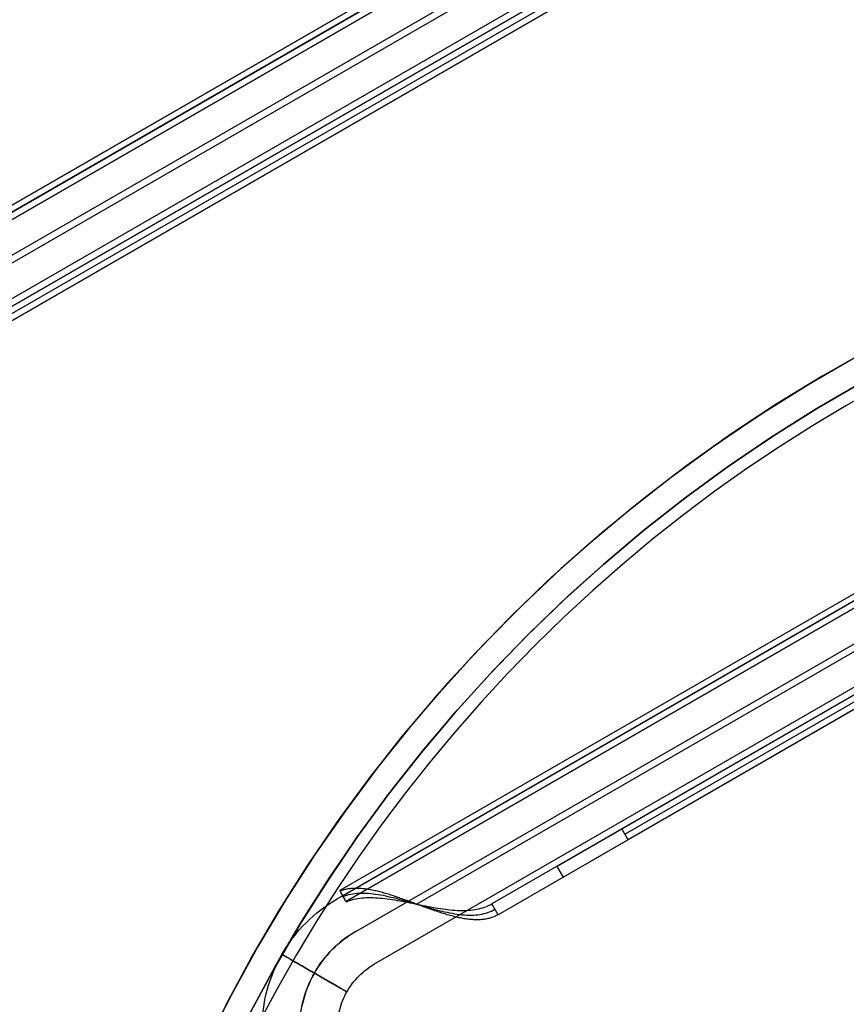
# Model space of a CAD drawing. Header units: millimetres. Extents: x -356 to 356, y -410 to 410.
# Tile 93 of 126: x -64 to -31, y 29 to 68. Entities that reach past the tile are written whole.
import ezdxf

# ---------------------------------------------------------------- set-up
doc = ezdxf.new("R2010")
doc.units = ezdxf.units.MM
doc.header["$MEASUREMENT"] = 0
doc.layers.add('1', color=7, linetype='Continuous')

msp = doc.modelspace()

# ---------------------------------------------------------------- linework, layer by layer
at = {"layer": '1', "color": 252}
for points in [[(-2.62105138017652, 96.2009383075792), (-81.42936312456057, 50.70093830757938)], [(-2.62105138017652, 96.2009383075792), (-81.42936312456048, 50.70093830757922)], [(-2.912375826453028, 95.75893083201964), (-81.3623758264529, 50.46580221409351)], [(-81.3043631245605, 50.48443195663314), (-2.496051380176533, 95.9844319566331)], [(-81.1793631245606, 50.26792560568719), (-2.371051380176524, 95.76792560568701)], [(-2.37105138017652, 95.767925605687), (-81.17936312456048, 50.26792560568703)], [(-80.1303250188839, 51.45093830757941), (-3.920089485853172, 95.45093830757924)], [(-79.8803250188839, 51.01792560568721), (-3.670089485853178, 95.01792560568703)], [(-2.162375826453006, 94.459892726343), (-80.6123758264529, 49.16676410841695)], [(-2.162375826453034, 94.45989272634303), (-80.61237582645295, 49.16676410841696)], [(-79.13032501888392, 49.7188875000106), (-2.920089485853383, 93.71888750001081)], [(-79.13032501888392, 49.71888750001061), (-2.9200894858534, 93.71888750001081)], [(-1.412375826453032, 93.16085462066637), (-79.86237582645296, 47.86772600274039)], [(-78.3803250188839, 48.4198493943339), (-2.170089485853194, 92.41984939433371)], [(-2.170089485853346, 92.41984939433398), (-78.38032501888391, 48.41984939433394)], [(-78.3803250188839, 48.4198493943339), (-2.170089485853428, 92.41984939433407)], [(-78.2553250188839, 48.20334304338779), (-2.045089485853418, 92.20334304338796)], [(-1.920089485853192, 91.9868366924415), (-78.1303250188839, 47.9868366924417)], [(-78.13032501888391, 47.98683669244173), (-1.920089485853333, 91.98683669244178)], [(-78.13032501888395, 47.98683669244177), (-1.920089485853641, 91.98683669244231)], [(-78.1303250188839, 47.9868366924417), (-1.920089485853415, 91.98683669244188)], [(-2.892900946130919, 61.05655957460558), (-50.9573108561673, 33.30655957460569)], [(-2.892900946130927, 61.05655957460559), (-50.95731085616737, 33.30655957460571)], [(-2.89290094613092, 61.0565595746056), (-50.95731085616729, 33.30655957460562)], [(-51.06237582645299, 32.97208905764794), (-2.912375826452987, 60.77150451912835)], [(-50.83231085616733, 33.09005322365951), (-2.767900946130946, 60.8400532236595)], [(-2.64290094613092, 60.62354687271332), (-50.70731085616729, 32.87354687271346)], [(-50.70731085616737, 32.87354687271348), (-2.642900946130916, 60.6235468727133)], [(-2.64290094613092, 60.6235468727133), (-50.70731085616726, 32.87354687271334)], [(-50.31237582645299, 31.6730509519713), (-2.162375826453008, 59.4724664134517)], [(-50.31237582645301, 31.67305095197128), (-2.162375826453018, 59.47246641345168)], [(-49.562375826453, 30.37401284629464), (-1.412375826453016, 58.17342830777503)], [(-47.89216623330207, 32.76682057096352), (-3.95804556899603, 58.13219696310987)], [(-47.89216579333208, 32.76682082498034), (-3.958045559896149, 58.13219696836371)], [(-5.473028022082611, 55.52547076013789), (-44.87718389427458, 32.77547076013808)], [(-29.78012070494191, 54.94901646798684), (-31.66584323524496, 53.88436110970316), (-33.51355102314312, 52.75501775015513), (-35.32102590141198, 51.5623421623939), (-37.08609800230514, 50.30776614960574), (-38.80664836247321, 48.99279582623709), (-40.48061146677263, 47.61900980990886), (-42.10597772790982, 46.1880573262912), (-43.68079589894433, 44.70165622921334), (-45.20317541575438, 43.1615909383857), (-46.67128866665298, 41.56971029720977), (-48.08337318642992, 39.92792535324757), (-49.43773377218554, 38.23820706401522), (-50.73274451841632, 36.50258393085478), (-51.96685076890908, 34.72313956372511), (-53.13857098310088, 32.90201017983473), (-54.24649851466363, 31.04138203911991), (-55.28930330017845, 29.14348881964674), (-56.26573345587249, 27.21060893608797)], [(-5.223028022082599, 55.09245805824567), (-44.62718389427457, 32.34245805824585)], [(-56.39268618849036, 26.94652008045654), (-55.43574172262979, 28.86396611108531), (-54.41362480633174, 30.74747852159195), (-53.32753708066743, 32.59484298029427), (-52.17875539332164, 34.40388765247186), (-50.96863029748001, 36.17248575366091), (-49.69858446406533, 37.89855804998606), (-48.37011100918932, 39.58007530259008), (-46.98477173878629, 41.21506065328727), (-45.54419531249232, 42.80159194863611), (-44.05007532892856, 44.33780399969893), (-42.50416833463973, 45.82189077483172), (-40.9082917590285, 47.25210752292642), (-39.26432177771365, 48.62677282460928), (-37.57419110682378, 49.94427056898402), (-35.83988673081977, 51.20305185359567), (-34.06344756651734, 52.40163680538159), (-32.2469620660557, 53.53861632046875), (-30.39256576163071, 54.61265372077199)], [(-55.49282615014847, 28.75406485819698), (-54.47877937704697, 30.63188857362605), (-53.40121278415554, 32.47399687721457), (-52.26138276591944, 34.27824195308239), (-51.06061831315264, 36.04252013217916), (-49.80031946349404, 37.76477434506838), (-48.48195566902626, 39.44299652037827), (-47.10706408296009, 41.07522992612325), (-45.67724776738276, 42.65957145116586), (-44.19417382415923, 44.19417382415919), (-42.6595714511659, 45.67724776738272), (-41.07522992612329, 47.10706408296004), (-39.44299652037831, 48.48195566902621), (-37.76477434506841, 49.80031946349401), (-36.0425201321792, 51.06061831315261), (-34.27824195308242, 52.26138276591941), (-32.4739968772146, 53.40121278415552), (-30.63188857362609, 54.47877937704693)], [(-42.27910762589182, 34.27547066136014), (-8.07110417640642, 54.02547066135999)], [(-30.14177835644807, 53.60711890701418), (-31.95441292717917, 52.54679337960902), (-33.72979008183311, 51.42520064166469), (-35.46583981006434, 50.24364842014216), (-37.16053795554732, 49.00351435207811), (-38.81190857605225, 47.70624437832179), (-40.41802624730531, 46.35335105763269), (-41.97701830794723, 44.9464118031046), (-43.48706704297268, 43.48706704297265), (-44.94641180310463, 41.9770183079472), (-46.35335105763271, 40.41802624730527), (-47.70624437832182, 38.81190857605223), (-49.00351435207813, 37.16053795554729), (-50.24364842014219, 35.4658398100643), (-51.42520064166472, 33.72979008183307), (-52.54679337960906, 31.95441292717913), (-53.6071189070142, 30.14177835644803), (-54.60494093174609, 28.29399982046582)], [(-54.60494093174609, 28.29399982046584), (-53.6071189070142, 30.14177835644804), (-52.54679337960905, 31.95441292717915), (-51.42520064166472, 33.72979008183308), (-50.24364842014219, 35.46583981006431), (-49.00351435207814, 37.1605379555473), (-47.70624437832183, 38.81190857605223), (-46.35335105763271, 40.41802624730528), (-44.94641180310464, 41.9770183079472), (-43.48706704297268, 43.48706704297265), (-41.97701830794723, 44.94641180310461), (-40.41802624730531, 46.35335105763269), (-38.81190857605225, 47.7062443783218), (-37.16053795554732, 49.00351435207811), (-35.46583981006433, 50.24364842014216), (-33.7297900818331, 51.4252006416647), (-31.95441292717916, 52.54679337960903), (-30.14177835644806, 53.60711890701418)], [(-54.55276157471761, 28.3944748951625), (-53.5475627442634, 30.24745483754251), (-52.47944813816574, 32.06489549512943), (-51.34967273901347, 33.84466146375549), (-50.15956397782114, 35.58466160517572), (-48.9105201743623, 37.2828515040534), (-47.60400889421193, 38.93723587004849), (-46.24156522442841, 40.54587088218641), (-44.82478996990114, 42.10686647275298), (-43.35534777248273, 43.61838854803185), (-41.83496515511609, 45.0786611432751), (-40.26542849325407, 46.4859685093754), (-38.64858191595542, 47.83865712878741), (-36.98632513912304, 49.13513765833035), (-35.28061123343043, 50.37388679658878), (-33.53344432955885, 51.55344907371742), (-31.74687726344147, 52.67243856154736), (-29.92300916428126, 53.72954050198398)], [(-42.02910762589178, 33.84245795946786), (-7.821104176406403, 53.5924579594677)], [(-29.38017994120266, 53.45844205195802), (-30.72937490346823, 52.69445433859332), (-32.06307090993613, 51.8937326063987), (-33.37979495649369, 51.05672618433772), (-34.67809026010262, 50.18396213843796), (-35.95652134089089, 49.27604461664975), (-37.21367907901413, 48.3336537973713), (-38.44818571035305, 47.35754444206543), (-39.65869972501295, 46.34854405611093), (-40.84392063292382, 45.30755066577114), (-42.00259356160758, 44.2355302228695), (-43.13351365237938, 43.13351365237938), (-44.2355302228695, 42.00259356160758), (-45.30755066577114, 40.84392063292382), (-46.34854405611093, 39.65869972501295), (-47.35754444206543, 38.44818571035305), (-48.3336537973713, 37.21367907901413), (-49.27604461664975, 35.95652134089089), (-50.18396213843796, 34.67809026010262), (-51.05672618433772, 33.37979495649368), (-51.8937326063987, 32.06307090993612), (-52.69445433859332, 30.72937490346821), (-53.45844205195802, 29.38017994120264), (-54.18532441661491, 28.01697017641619)], [(-29.38017994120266, 53.45844205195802), (-30.72937490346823, 52.69445433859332), (-32.06307090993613, 51.8937326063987), (-33.37979495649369, 51.05672618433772), (-34.67809026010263, 50.18396213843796), (-35.95652134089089, 49.27604461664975), (-37.21367907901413, 48.3336537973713), (-38.44818571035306, 47.35754444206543), (-39.65869972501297, 46.34854405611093), (-40.84392063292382, 45.30755066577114), (-42.00259356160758, 44.2355302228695), (-43.1335136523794, 43.13351365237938), (-44.2355302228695, 42.00259356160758), (-45.30755066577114, 40.84392063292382), (-46.34854405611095, 39.65869972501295), (-47.35754444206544, 38.44818571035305), (-48.33365379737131, 37.21367907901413), (-49.27604461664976, 35.95652134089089), (-50.18396213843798, 34.67809026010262), (-51.05672618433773, 33.37979495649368), (-51.89373260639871, 32.06307090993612), (-52.69445433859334, 30.72937490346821), (-53.45844205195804, 29.38017994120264), (-54.18532441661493, 28.01697017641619)], [(-39.6810314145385, 35.77547066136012), (-10.66918038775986, 52.52547066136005)], [(-39.55603141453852, 35.55896431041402), (-10.54418038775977, 52.30896431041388)], [(-10.41918038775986, 52.09245795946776), (-39.43103141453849, 35.34245795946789)], [(-39.43103141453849, 35.34245795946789), (-39.6810314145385, 35.77547066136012)], [(-42.27910762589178, 34.27547066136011), (-42.0291076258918, 33.84245795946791)], [(-50.95731085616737, 33.30655957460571), (-50.70731085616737, 32.87354687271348)], [(-50.70731085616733, 32.8735468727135), (-50.95731085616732, 33.30655957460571)], [(-53.25852824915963, 30.77593663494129), (-53.15758891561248, 30.9443437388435), (-53.05119350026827, 31.10935803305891), (-52.93945593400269, 31.27080281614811), (-52.82249586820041, 31.42850520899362), (-52.70043854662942, 31.58229633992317), (-52.57341467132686, 31.73201152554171), (-52.44156026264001, 31.87749044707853), (-52.30501651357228, 32.01857732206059), (-52.16392963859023, 32.15512107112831), (-52.01845071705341, 32.28697547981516), (-51.86873553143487, 32.41399935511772), (-51.71494440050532, 32.53605667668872), (-51.5572420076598, 32.653016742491), (-51.3957972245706, 32.76475430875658), (-51.2307829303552, 32.87114972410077), (-51.06237582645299, 32.97208905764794)], [(-44.62718389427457, 32.34245805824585), (-44.87718389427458, 32.77547076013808)], [(-51.95949014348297, 30.02593663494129), (-51.8837856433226, 30.15224196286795), (-51.80398908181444, 30.27600268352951), (-51.72018590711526, 30.3970862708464), (-51.63246585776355, 30.51536306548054), (-51.5409228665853, 30.6307064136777), (-51.44565496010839, 30.74299280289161), (-51.34676415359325, 30.85210199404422), (-51.24435634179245, 30.95791715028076), (-51.13854118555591, 31.06032496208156), (-51.0294319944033, 31.1592157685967), (-50.91714560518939, 31.25448367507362), (-50.80180225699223, 31.34602666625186), (-50.6835254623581, 31.43374671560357), (-50.56244187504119, 31.51754989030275), (-50.43868115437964, 31.5973464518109), (-50.31237582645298, 31.67305095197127)], [(-51.95949014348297, 30.02593663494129), (-51.8837856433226, 30.15224196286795), (-51.80398908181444, 30.27600268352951), (-51.72018590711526, 30.3970862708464), (-51.63246585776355, 30.51536306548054), (-51.5409228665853, 30.6307064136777), (-51.44565496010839, 30.74299280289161), (-51.34676415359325, 30.85210199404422), (-51.24435634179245, 30.95791715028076), (-51.13854118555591, 31.06032496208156), (-51.0294319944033, 31.1592157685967), (-50.91714560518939, 31.25448367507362), (-50.80180225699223, 31.34602666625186), (-50.68352546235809, 31.43374671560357), (-50.56244187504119, 31.51754989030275), (-50.43868115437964, 31.5973464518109), (-50.31237582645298, 31.67305095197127)], [(-54.06237582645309, 27.7759366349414), (-54.05916335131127, 27.97225113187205), (-54.04952936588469, 28.16835541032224), (-54.03348418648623, 28.36403947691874), (-54.0110449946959, 28.55909378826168), (-53.9822358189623, 28.75330947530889), (-53.9470875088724, 28.94647856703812), (-53.90563770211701, 29.13839421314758), (-53.85793078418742, 29.32885090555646), (-53.80401784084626, 29.5176446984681), (-53.74395660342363, 29.70457342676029), (-53.67781138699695, 29.88943692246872), (-53.60565302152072, 30.07203722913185), (-53.52755877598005, 30.25217881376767), (-53.44361227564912, 30.4296687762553), (-53.35390341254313, 30.60431705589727), (-53.25852824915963, 30.77593663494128)], [(-50.66045203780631, 29.27593663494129), (-50.60998237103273, 29.3601401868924), (-50.55678466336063, 29.4426473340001), (-50.50091588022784, 29.5233697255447), (-50.4424358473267, 29.60222092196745), (-50.3814071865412, 29.67911648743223), (-50.31789524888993, 29.7539740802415), (-50.2519680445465, 29.82671354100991), (-50.18369617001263, 29.89725697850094), (-50.11315273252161, 29.9655288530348), (-50.0404132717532, 30.03145605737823), (-49.96555567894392, 30.09496799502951), (-49.88866011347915, 30.155996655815), (-49.80980891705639, 30.21447668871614), (-49.7290865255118, 30.27034547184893), (-49.64657937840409, 30.32354317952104), (-49.56237582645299, 30.37401284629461)], [(-52.56237582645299, 27.77593663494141), (-52.55996647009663, 27.9231725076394), (-52.5527409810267, 28.07025071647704), (-52.54070709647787, 28.21701376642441), (-52.52387770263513, 28.36330449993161), (-52.50227082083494, 28.50896626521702), (-52.47590958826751, 28.65384308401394), (-52.44482223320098, 28.79777981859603), (-52.40904204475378, 28.94062233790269), (-52.36860733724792, 29.08221768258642), (-52.32356140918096, 29.22241422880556), (-52.27395249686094, 29.36106185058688), (-52.21983372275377, 29.49801208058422), (-52.16126303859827, 29.63311826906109), (-52.09830316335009, 29.76623574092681), (-52.03102151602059, 29.89722195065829), (-51.95949014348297, 30.02593663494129)], [(-52.56237582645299, 27.77593663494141), (-52.55996647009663, 27.9231725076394), (-52.5527409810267, 28.07025071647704), (-52.54070709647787, 28.21701376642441), (-52.52387770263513, 28.36330449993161), (-52.50227082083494, 28.50896626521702), (-52.47590958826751, 28.65384308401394), (-52.44482223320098, 28.79777981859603), (-52.40904204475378, 28.94062233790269), (-52.36860733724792, 29.08221768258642), (-52.32356140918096, 29.22241422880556), (-52.27395249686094, 29.36106185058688), (-52.21983372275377, 29.49801208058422), (-52.16126303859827, 29.63311826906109), (-52.09830316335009, 29.76623574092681), (-52.03102151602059, 29.89722195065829), (-51.95949014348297, 30.02593663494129)], [(-51.06237582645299, 27.7759366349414), (-51.06076958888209, 27.87409388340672), (-51.05595259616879, 27.97214602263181), (-51.04793000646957, 28.06998805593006), (-51.03671041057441, 28.16751521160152), (-51.02230582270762, 28.26462305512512), (-51.00473166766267, 28.36120760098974), (-50.98400676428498, 28.45716542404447), (-50.96015330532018, 28.55239377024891), (-50.9331968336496, 28.64679066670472), (-50.9031662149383, 28.74025503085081), (-50.87009360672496, 28.83268677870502), (-50.83401442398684, 28.92398693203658), (-50.79496730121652, 29.01405772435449), (-50.75299405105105, 29.1028027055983), (-50.70813961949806, 29.19012684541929), (-50.66045203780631, 29.27593663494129)]]:
    msp.add_lwpolyline(points, dxfattribs=at)
at = {"layer": '1', "color": 252, "extrusion": (-0.2314550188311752, 0.9354143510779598, 0.2672612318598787)}
msp.add_lwpolyline([(35.69100662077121, -521.8895730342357), (29.92639306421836, -528.1160672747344)], dxfattribs=at)
at = {"layer": '1', "color": 252, "extrusion": (-0.2314550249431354, 0.9354143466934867, 0.2672612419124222)}
msp.add_lwpolyline([(35.62166875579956, -521.8253779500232), (29.85705521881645, -528.0518722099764)], dxfattribs=at)
at = {"layer": '1', "color": 252, "extrusion": (-0.2314550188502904, 0.9354143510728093, 0.2672612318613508)}
msp.add_lwpolyline([(35.55233156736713, -521.7611848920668), (29.7877180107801, -527.9876791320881)], dxfattribs=at)
at = {"layer": '1', "color": 252, "extrusion": (0.8660254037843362, 0.5000000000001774, 0)}
msp.add_lwpolyline([(54.30380576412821, -529.500347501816), (54.31218570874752, -529.5691093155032), (54.31818228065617, -529.6381615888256), (54.32178252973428, -529.707380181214), (54.32298213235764, -529.776640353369)], dxfattribs=at)
at = {"layer": '1', "color": 252, "extrusion": (1, 0, 0)}
for points in [[(33.30655957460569, -529.776640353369), (33.30655957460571, -603.276640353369)], [(33.08382551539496, -603.276640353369), (33.08382551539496, -529.5335467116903)], [(32.87354687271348, -603.276640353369), (32.87354687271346, -529.776640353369)]]:
    msp.add_lwpolyline(points, dxfattribs=at)
at = {"layer": '1', "color": 252, "extrusion": (0.06907321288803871, -0.1196383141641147, 0.9904118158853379)}
msp.add_lwpolyline([(-27.47704592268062, -19.86544957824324), (-27.47704592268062, -19.36544957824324)], dxfattribs=at)
at = {"layer": '1', "color": 252, "extrusion": (0.9002366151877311, 0.3647395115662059, 0.2377795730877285)}
msp.add_lwpolyline([(49.83455336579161, -505.5267975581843), (49.40333083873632, -505.7798729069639)], dxfattribs=at)
at = {"layer": '1', "color": 252, "extrusion": (0.9491042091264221, 0.1810354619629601, 0.2577350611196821)}
msp.add_lwpolyline([(41.9764755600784, -499.4521198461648), (41.67903435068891, -499.8540262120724)], dxfattribs=at)
at = {"layer": '1', "color": 252, "extrusion": (0.8660254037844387, 0.5, 0)}
for points in [[(54.08585465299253, -530), (54.08496086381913, -529.9482257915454), (54.0822805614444, -529.8965132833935), (54.07781694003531, -529.8449241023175), (54.07157531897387, -529.7935197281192), (54.06356313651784, -529.7423614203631), (54.05378994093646, -529.6915101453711), (54.04226737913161, -529.6410265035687), (54.02900918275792, -529.5909706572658), (54.0140311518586, -529.5414022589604), (53.99735113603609, -529.4923803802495), (53.97898901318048, -529.4439634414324), (53.95896666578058, -529.39620914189), (53.93730795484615, -529.3491743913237), (53.91403869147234, -529.3029152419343), (53.88918660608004, -529.2574868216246), (53.86278131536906, -529.2129432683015), (53.83485428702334, -529.1693376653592), (53.80543880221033, -529.1267219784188), (53.77456991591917, -529.0851469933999), (53.742284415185, -529.0446622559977), (53.70862077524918, -529.0053160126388), (53.67361911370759, -528.9671551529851), (53.63732114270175, -528.9302251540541), (53.59977011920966, -528.8945700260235), (53.56101079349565, -528.8602322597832), (53.52108935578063, -528.827252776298), (53.48005338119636, -528.7956708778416), (53.43795177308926, -528.7655242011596), (53.39483470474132, -528.7368486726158), (53.35075355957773, -528.7096784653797), (53.30576086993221, -528.6840459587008), (53.25991025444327, -528.6599816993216), (53.21325635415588, -528.6375143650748), (53.16585476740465, -528.6166707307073), (53.11776198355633, -528.5974756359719), (53.06903531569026, -528.5799519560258), (53.01973283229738, -528.5641205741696), (52.96991328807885, -528.5500003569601), (52.919636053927, -528.5376081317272), (52.8689610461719, -528.5269586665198), (52.81794865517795, -528.5180646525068), (52.76665967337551, -528.5109366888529), (52.71515522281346, -528.505583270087), (52.66349668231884, -528.5020107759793), (52.61174561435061, -528.5002234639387), (52.55996369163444, -528.5002234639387), (52.50821262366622, -528.5020107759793), (52.4565540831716, -528.505583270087), (52.40504963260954, -528.5109366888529), (52.35376065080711, -528.5180646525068), (52.30274825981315, -528.5269586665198), (52.25207325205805, -528.5376081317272), (52.20179601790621, -528.5500003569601), (52.15197647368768, -528.5641205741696), (52.10267399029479, -528.5799519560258), (52.05394732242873, -528.5974756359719), (52.0058545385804, -528.6166707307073), (51.95845295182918, -528.6375143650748), (51.91179905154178, -528.6599816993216), (51.86594843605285, -528.6840459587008), (51.82095574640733, -528.7096784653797), (51.77687460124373, -528.7368486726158), (51.73375753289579, -528.7655242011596), (51.69165592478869, -528.7956708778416), (51.65061995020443, -528.827252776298), (51.61069851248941, -528.8602322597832), (51.5719391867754, -528.8945700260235), (51.5343881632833, -528.9302251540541), (51.49809019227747, -528.9671551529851), (51.46308853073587, -529.0053160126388), (51.42942489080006, -529.0446622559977), (51.3971393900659, -529.0851469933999), (51.36627050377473, -529.1267219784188), (51.33685501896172, -529.1693376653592), (51.308927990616, -529.2129432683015), (51.28252269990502, -529.2574868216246), (51.25767061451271, -529.3029152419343), (51.2344013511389, -529.3491743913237), (51.21274264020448, -529.39620914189), (51.19272029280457, -529.4439634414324), (51.17435816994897, -529.4923803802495), (51.15767815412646, -529.5414022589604), (51.14270012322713, -529.5909706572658), (51.12944192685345, -529.6410265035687), (51.11791936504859, -529.6915101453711), (51.10814616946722, -529.7423614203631), (51.10013398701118, -529.7935197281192), (51.09389236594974, -529.8449241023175), (51.08942874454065, -529.8965132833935), (51.08674844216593, -529.9482257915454), (51.08585465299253, -530)], [(51.08585465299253, -530), (51.08674844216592, -530.0517742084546), (51.08942874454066, -530.1034867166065), (51.09389236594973, -530.1550758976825), (51.10013398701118, -530.2064802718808), (51.10814616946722, -530.2576385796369), (51.11791936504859, -530.3084898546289), (51.12944192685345, -530.3589734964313), (51.14270012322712, -530.4090293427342), (51.15767815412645, -530.4585977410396), (51.17435816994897, -530.5076196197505), (51.19272029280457, -530.5560365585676), (51.21274264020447, -530.60379085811), (51.2344013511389, -530.6508256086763), (51.25767061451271, -530.6970847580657), (51.28252269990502, -530.7425131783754), (51.30892799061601, -530.7870567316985), (51.33685501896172, -530.8306623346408), (51.36627050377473, -530.8732780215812), (51.3971393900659, -530.9148530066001), (51.42942489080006, -530.9553377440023), (51.46308853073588, -530.9946839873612), (51.49809019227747, -531.0328448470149), (51.5343881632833, -531.0697748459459), (51.5719391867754, -531.1054299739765), (51.61069851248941, -531.1397677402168), (51.65061995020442, -531.172747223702), (51.69165592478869, -531.2043291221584), (51.73375753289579, -531.2344757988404), (51.77687460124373, -531.2631513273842), (51.82095574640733, -531.2903215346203), (51.86594843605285, -531.3159540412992), (51.91179905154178, -531.3400183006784), (51.95845295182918, -531.3624856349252), (52.0058545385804, -531.3833292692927), (52.05394732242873, -531.4025243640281), (52.10267399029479, -531.4200480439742), (52.15197647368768, -531.4358794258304), (52.20179601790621, -531.4499996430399), (52.25207325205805, -531.4623918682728), (52.30274825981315, -531.4730413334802), (52.35376065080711, -531.4819353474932), (52.40504963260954, -531.4890633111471), (52.4565540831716, -531.494416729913), (52.50821262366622, -531.4979892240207), (52.55996369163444, -531.4997765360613), (52.61174561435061, -531.4997765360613), (52.66349668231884, -531.4979892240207), (52.71515522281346, -531.494416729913), (52.76665967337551, -531.4890633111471), (52.81794865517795, -531.4819353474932), (52.8689610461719, -531.4730413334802), (52.919636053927, -531.4623918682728), (52.96991328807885, -531.4499996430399), (53.01973283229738, -531.4358794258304), (53.06903531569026, -531.4200480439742), (53.11776198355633, -531.4025243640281), (53.16585476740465, -531.3833292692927), (53.21325635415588, -531.3624856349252), (53.25991025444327, -531.3400183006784), (53.30576086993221, -531.3159540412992), (53.35075355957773, -531.2903215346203), (53.39483470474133, -531.2631513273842), (53.43795177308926, -531.2344757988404), (53.48005338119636, -531.2043291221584), (53.52108935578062, -531.172747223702), (53.56101079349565, -531.1397677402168), (53.59977011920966, -531.1054299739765), (53.63732114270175, -531.0697748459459), (53.67361911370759, -531.0328448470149), (53.70862077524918, -530.9946839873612), (53.742284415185, -530.9553377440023), (53.77456991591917, -530.9148530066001), (53.80543880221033, -530.8732780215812), (53.83485428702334, -530.8306623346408), (53.86278131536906, -530.7870567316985), (53.88918660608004, -530.7425131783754), (53.91403869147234, -530.6970847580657), (53.93730795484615, -530.6508256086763), (53.95896666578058, -530.60379085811), (53.97898901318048, -530.5560365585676), (53.99735113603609, -530.5076196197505), (54.0140311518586, -530.4585977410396), (54.02900918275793, -530.4090293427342), (54.0422673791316, -530.3589734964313), (54.05378994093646, -530.3084898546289), (54.06356313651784, -530.2576385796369), (54.07157531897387, -530.2064802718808), (54.07781694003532, -530.1550758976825), (54.0822805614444, -530.1034867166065), (54.08496086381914, -530.0517742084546), (54.08585465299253, -530)]]:
    msp.add_lwpolyline(points, dxfattribs=at)
at = {"layer": '1', "color": 252, "extrusion": (0.8660254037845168, 0.4999999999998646, 0)}
msp.add_lwpolyline([(53.82298213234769, -529.776640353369), (53.82208243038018, -529.7246952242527), (53.8193822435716, -529.6727812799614), (53.81488481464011, -529.6209920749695), (53.80859985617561, -529.569420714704)], dxfattribs=at)
at = {"layer": '1', "color": 252, "extrusion": (0.9885853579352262, 0.03976976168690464, 0.1453181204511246)}
msp.add_lwpolyline([(34.9621661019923, -515.3974010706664), (34.82876653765, -515.8792771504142)], dxfattribs=at)
at = {"layer": '1', "color": 252, "extrusion": (0.9994005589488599, 0.002077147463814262, -0.03455731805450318)}
msp.add_lwpolyline([(32.80369900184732, -529.1130325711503), (32.83371644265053, -529.6121307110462)], dxfattribs=at)
at = {"layer": '1', "color": 252, "extrusion": (0.976596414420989, 0.08204382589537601, -0.1988171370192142)}
msp.add_lwpolyline([(36.19785313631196, -526.1680127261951), (36.39246683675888, -526.6285835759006)], dxfattribs=at)
at = {"layer": '1', "color": 252, "extrusion": (0.930776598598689, 0.2487139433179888, -0.2679483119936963)}
msp.add_lwpolyline([(42.96172402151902, -518.7660781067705), (43.31479011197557, -519.1201181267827)], dxfattribs=at)
at = {"layer": '1', "color": 252, "extrusion": (-0.18331089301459, 0.3175037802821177, 0.9303700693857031)}
msp.add_lwpolyline([(23.1020459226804, -240.9073948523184), (23.1020459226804, -241.4073948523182)], dxfattribs=at)
at = {"layer": '1', "color": 80}
msp.add_lwpolyline([(-50.312375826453, 31.67305095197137), (-50.44271387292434, 31.59483579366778), (-50.57033591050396, 31.51226320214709), (-50.69509632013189, 31.42542739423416), (-50.81685274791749, 31.33442745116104), (-50.93546626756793, 31.23936720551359), (-51.05080153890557, 31.14035512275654), (-51.16272696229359, 31.03750417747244), (-51.27111482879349, 30.93093172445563), (-51.37584146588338, 30.82075936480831), (-51.47678737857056, 30.7071128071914), (-51.57383738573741, 30.59012172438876), (-51.66688075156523, 30.46991960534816), (-51.75581131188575, 30.34664360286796), (-51.84052759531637, 30.22043437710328), (-51.92093293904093, 30.09143593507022), (-51.99693559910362, 29.95979546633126), (-52.06844885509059, 29.82566317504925), (-52.13539110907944, 29.68919210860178), (-52.19768597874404, 29.55053798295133), (-52.25526238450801, 29.40985900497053), (-52.30805463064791, 29.26731569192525), (-52.35600248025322, 29.1230706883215), (-52.39905122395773, 28.97728858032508), (-52.43715174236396, 28.83013570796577), (-52.47026056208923, 28.68177997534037)], dxfattribs=at)
at = {"layer": '1', "color": 252, "extrusion": (0.5000000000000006, 0.8660254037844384, 0)}
msp.add_lwpolyline([(61.51120674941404, -530), (61.5103030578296, -530.0520601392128), (61.50759307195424, -530.1040575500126), (61.50308005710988, -530.1559295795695), (61.49676945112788, -530.2076137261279), (61.48866885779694, -530.2590477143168), (61.47878803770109, -530.3101695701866), (61.46713889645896, -530.3609176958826), (61.45373547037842, -530.4112309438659), (61.43859390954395, -530.4610486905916), (61.421732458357, -530.5103109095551), (61.40317143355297, -530.5589582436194), (61.38293319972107, -530.6069320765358), (61.36104214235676, -530.6541746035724), (61.33752463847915, -530.7006289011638), (61.31240902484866, -530.7462389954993), (61.28572556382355, -530.7909499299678), (61.25750640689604, -530.8347078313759), (61.22778555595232, -530.8774599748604), (61.1965988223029, -530.9191548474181), (61.16398378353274, -530.9597422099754), (61.1299797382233, -530.9991731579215), (61.09462765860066, -531.0374001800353), (61.0579701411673, -531.0743772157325), (61.02005135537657, -531.1100597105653), (60.98091699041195, -531.1444046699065), (60.94061420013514, -531.1773707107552), (60.89919154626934, -531.2089181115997), (60.85669893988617, -531.2390088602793), (60.81318758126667, -531.2676066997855), (60.76870989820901, -531.2946771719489), (60.72331948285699, -531.3201876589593), (60.6770710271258, -531.3441074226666), (60.6300202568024, -531.3664076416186), (60.58222386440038, -531.3870614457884), (60.53373944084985, -531.4060439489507), (60.48462540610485, -531.4233322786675), (60.43494093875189, -531.4389056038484), (60.38474590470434, -531.4527451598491), (60.33410078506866, -531.4648342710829), (60.28306660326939, -531.475158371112), (60.23170485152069, -531.4837050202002), (60.18007741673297, -531.4904639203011), (60.12824650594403, -531.4954269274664), (60.0762745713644, -531.4985880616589), (60.02422423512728, -531.4999435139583), (59.97215821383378, -531.4994916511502), (59.92013924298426, -531.4972330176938), (59.86823000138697, -531.4931703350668), (59.81649303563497, -531.4873084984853), (59.76499068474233, -531.4796545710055), (59.71378500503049, -531.4702177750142), (59.66293769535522, -531.4590094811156), (59.61251002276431, -531.4460431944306), (59.56256274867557, -531.4313345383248), (59.513156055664, -531.4149012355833), (59.46434947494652, -531.3967630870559), (59.41620181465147, -531.3769419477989), (59.36877108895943, -531.3554617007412), (59.32211444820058, -531.3323482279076), (59.27628810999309, -531.3076293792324), (59.23134729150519, -531.2813349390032), (59.18734614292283, -531.2534965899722), (59.14433768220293, -531.224147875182), (59.10237373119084, -531.1933241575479), (59.06150485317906, -531.1610625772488), (59.02178029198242, -531.1274020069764), (58.98324791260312, -531.0923830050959), (58.94595414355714, -531.0560477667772), (58.90994392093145, -531.0184400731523), (58.87526063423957, -530.979605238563), (58.84194607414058, -530.93959005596), (58.81004038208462, -530.898442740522), (58.77958200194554, -530.8562128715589), (58.75060763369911, -530.8129513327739), (58.72315218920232, -530.7687102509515), (58.69724875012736, -530.7235429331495), (58.67292852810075, -530.677503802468), (58.65022082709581, -530.6306483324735), (58.62915300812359, -530.583032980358), (58.60975045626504, -530.534715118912), (58.59203655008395, -530.4857529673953), (58.57603263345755, -530.436205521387), (58.5617579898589, -530.3861324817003), (58.5492298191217, -530.3355941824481), (58.5384632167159, -530.2846515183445), (58.52947115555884, -530.233365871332), (58.52226447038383, -530.181799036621), (58.51685184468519, -530.1300131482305), (58.51323980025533, -530.078070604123), (58.51143268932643, -530.0260339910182), (58.51143268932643, -529.9739660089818), (58.51323980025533, -529.921929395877), (58.51685184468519, -529.8699868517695), (58.52226447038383, -529.818200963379), (58.52947115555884, -529.766634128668), (58.5384632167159, -529.7153484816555), (58.5492298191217, -529.6644058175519), (58.5617579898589, -529.6138675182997), (58.57603263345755, -529.563794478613), (58.59203655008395, -529.5142470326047), (58.60975045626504, -529.465284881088), (58.62915300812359, -529.416967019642), (58.65022082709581, -529.3693516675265), (58.67292852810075, -529.322496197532), (58.69724875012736, -529.2764570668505), (58.72315218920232, -529.2312897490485), (58.75060763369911, -529.1870486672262), (58.77958200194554, -529.1437871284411), (58.81004038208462, -529.101557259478), (58.84194607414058, -529.06040994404), (58.87526063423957, -529.020394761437), (58.90994392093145, -528.9815599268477), (58.94595414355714, -528.9439522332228), (58.98324791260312, -528.9076169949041), (59.02178029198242, -528.8725979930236), (59.06150485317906, -528.8389374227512), (59.10237373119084, -528.8066758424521), (59.14433768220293, -528.775852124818), (59.18734614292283, -528.7465034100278), (59.23134729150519, -528.7186650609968), (59.27628810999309, -528.6923706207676), (59.32211444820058, -528.6676517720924), (59.36877108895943, -528.6445382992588), (59.41620181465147, -528.6230580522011), (59.46434947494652, -528.6032369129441), (59.513156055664, -528.5850987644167), (59.56256274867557, -528.5686654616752), (59.61251002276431, -528.5539568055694), (59.66293769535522, -528.5409905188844), (59.71378500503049, -528.5297822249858), (59.76499068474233, -528.5203454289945), (59.81649303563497, -528.5126915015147), (59.86823000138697, -528.5068296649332), (59.92013924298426, -528.5027669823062), (59.97215821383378, -528.5005083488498), (60.02422423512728, -528.5000564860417), (60.0762745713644, -528.5014119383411), (60.12824650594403, -528.5045730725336), (60.18007741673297, -528.5095360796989), (60.23170485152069, -528.5162949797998), (60.28306660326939, -528.524841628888), (60.33410078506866, -528.5351657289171), (60.38474590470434, -528.5472548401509), (60.43494093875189, -528.5610943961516), (60.48462540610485, -528.5766677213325), (60.53373944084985, -528.5939560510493), (60.58222386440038, -528.6129385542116), (60.6300202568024, -528.6335923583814), (60.6770710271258, -528.6558925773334), (60.72331948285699, -528.6798123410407), (60.76870989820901, -528.7053228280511), (60.81318758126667, -528.7323933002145), (60.85669893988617, -528.7609911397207), (60.89919154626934, -528.7910818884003), (60.94061420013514, -528.8226292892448), (60.98091699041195, -528.8555953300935), (61.02005135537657, -528.8899402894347), (61.0579701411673, -528.9256227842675), (61.09462765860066, -528.9625998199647), (61.1299797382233, -529.0008268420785), (61.16398378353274, -529.0402577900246), (61.1965988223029, -529.0808451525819), (61.22778555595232, -529.1225400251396), (61.25750640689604, -529.1652921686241), (61.28572556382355, -529.2090500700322), (61.31240902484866, -529.2537610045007), (61.33752463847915, -529.2993710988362), (61.36104214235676, -529.3458253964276), (61.38293319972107, -529.3930679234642), (61.40317143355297, -529.4410417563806), (61.421732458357, -529.4896890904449), (61.43859390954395, -529.5389513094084), (61.45373547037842, -529.5887690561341), (61.46713889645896, -529.6390823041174), (61.47878803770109, -529.6898304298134), (61.48866885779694, -529.7409522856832), (61.49676945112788, -529.7923862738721), (61.50308005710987, -529.8440704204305), (61.50759307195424, -529.8959424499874), (61.5103030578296, -529.9479398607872), (61.51120674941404, -530)], dxfattribs=at)
at = {"layer": '1', "color": 252}
for points in [[(-44.62718389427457, 32.34245805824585, -529.7766403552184), (-44.66129367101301, 32.32340690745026, -529.7297199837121), (-44.69595712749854, 32.30531630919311, -529.6828277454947), (-44.73117193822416, 32.28818207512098, -529.6359888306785), (-44.76693577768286, 32.27200001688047, -529.5892284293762), (-44.80324632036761, 32.25676594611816, -529.5425717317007), (-44.84010124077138, 32.24247567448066, -529.4960439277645), (-44.87749821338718, 32.22912501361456, -529.4496702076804), (-44.915434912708, 32.21670977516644, -529.4034757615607), (-44.95390901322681, 32.2052257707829, -529.3574857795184), (-44.99291818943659, 32.19466881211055, -529.311725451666), (-45.03246011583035, 32.18503471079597, -529.2662199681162), (-45.07253246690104, 32.17631927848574, -529.2209945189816), (-45.11313291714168, 32.16851832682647, -529.1760742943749), (-45.15425914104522, 32.16162766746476, -529.1314844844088), (-45.19590881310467, 32.15564311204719, -529.0872502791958), (-45.23807960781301, 32.15056047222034, -529.0433968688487), (-45.28076785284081, 32.14637368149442, -528.9999508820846), (-45.32396685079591, 32.14307154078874, -528.9569366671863), (-45.36766973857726, 32.14064216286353, -528.914375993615), (-45.4118696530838, 32.13907366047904, -528.8722906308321), (-45.45655973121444, 32.13835414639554, -528.8307023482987), (-45.50173310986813, 32.13847173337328, -528.7896329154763), (-45.54738292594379, 32.13941453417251, -528.749104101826), (-45.59350231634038, 32.1411706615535, -528.709137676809), (-45.6400844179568, 32.14372822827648, -528.6697554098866), (-45.68712236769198, 32.14707534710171, -528.6309790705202), (-45.73460930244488, 32.15120013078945, -528.5928304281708), (-45.78253835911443, 32.15609069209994, -528.5553312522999), (-45.83090267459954, 32.16173514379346, -528.5185033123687), (-45.87969538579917, 32.16812159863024, -528.4823683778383), (-45.92890962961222, 32.17523816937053, -528.4469482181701), (-45.97853854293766, 32.18307296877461, -528.4122646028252), (-46.02857399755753, 32.19161191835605, -528.3783395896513), (-46.07900552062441, 32.20083687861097, -528.3451908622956), (-46.12982273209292, 32.21072987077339, -528.3128336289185), (-46.18101525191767, 32.22127291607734, -528.2812830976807), (-46.2325727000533, 32.23244803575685, -528.250554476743), (-46.28448469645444, 32.24423725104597, -528.2206629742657), (-46.33674086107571, 32.2566225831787, -528.1916237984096), (-46.38933081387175, 32.26958605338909, -528.1634521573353), (-46.44224417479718, 32.28310968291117, -528.1361632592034), (-46.49547056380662, 32.29717549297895, -528.1097723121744), (-46.54899960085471, 32.31176550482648, -528.0842945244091), (-46.60282090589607, 32.32686173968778, -528.059745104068), (-46.65692409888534, 32.34244621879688, -528.0361392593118), (-46.71129879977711, 32.35850096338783, -528.0134921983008), (-46.76593462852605, 32.37500799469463, -527.991819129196), (-46.82082120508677, 32.39194933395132, -527.9711352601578), (-46.87594694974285, 32.40930492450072, -527.9514552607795), (-46.93129890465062, 32.42705232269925, -527.9327880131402), (-46.98686462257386, 32.44516996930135, -527.9151400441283), (-47.04263165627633, 32.46363630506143, -527.898517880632), (-47.09858755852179, 32.48242977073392, -527.8829280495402), (-47.154719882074, 32.50152880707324, -527.8683770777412), (-47.21101617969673, 32.52091185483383, -527.8548714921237), (-47.26746400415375, 32.54055735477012, -527.8424178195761), (-47.32405090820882, 32.56044374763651, -527.831022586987), (-47.3807644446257, 32.58054947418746, -527.820692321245), (-47.43759216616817, 32.60085297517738, -527.8114335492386), (-47.49452162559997, 32.6213326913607, -527.8032527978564), (-47.55154037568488, 32.64196706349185, -527.7961565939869), (-47.60863596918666, 32.66273453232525, -527.7901514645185), (-47.6657959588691, 32.68361353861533, -527.7852439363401), (-47.72300789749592, 32.70458252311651, -527.7814405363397), (-47.78025832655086, 32.72561817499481, -527.7787464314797), (-47.83753356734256, 32.74669680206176, -527.7771604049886), (-47.89482084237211, 32.76779627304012, -527.776679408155), (-47.95210737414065, 32.78889445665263, -527.7773003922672), (-48.00938038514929, 32.80996922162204, -527.7790203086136), (-48.06662709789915, 32.83099843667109, -527.7818361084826), (-48.12383473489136, 32.85195997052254, -527.7857447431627), (-48.18099051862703, 32.87283169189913, -527.7907431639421), (-48.23808167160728, 32.8935914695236, -527.7968283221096), (-48.29509541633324, 32.91421717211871, -527.8039971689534), (-48.35201897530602, 32.93468666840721, -527.812246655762), (-48.40883957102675, 32.95497782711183, -527.8215737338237), (-48.46554442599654, 32.97506851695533, -527.8319753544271), (-48.52212076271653, 32.99493660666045, -527.8434484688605), (-48.57855580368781, 33.01455996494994, -527.8559900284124), (-48.63483677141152, 33.03391646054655, -527.8695969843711), (-48.69095021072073, 33.05298278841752, -527.8842642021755), (-48.746883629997, 33.07173731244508, -527.8999804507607), (-48.80262569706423, 33.09016040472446, -527.9167335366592), (-48.85816507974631, 33.10823243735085, -527.9345112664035), (-48.91349044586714, 33.12593378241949, -527.9533014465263), (-48.96859046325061, 33.14324481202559, -527.9730918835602), (-49.02345379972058, 33.16014589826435, -527.9938703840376), (-49.078069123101, 33.17661741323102, -528.0156247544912), (-49.13242510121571, 33.1926397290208, -528.0383428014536), (-49.18651040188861, 33.20819321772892, -528.0620123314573), (-49.24031369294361, 33.22325825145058, -528.0866211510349), (-49.29382364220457, 33.23781520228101, -528.112157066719), (-49.34702891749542, 33.25184444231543, -528.1386078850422), (-49.39991818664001, 33.26532634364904, -528.1659614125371), (-49.45248011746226, 33.27824127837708, -528.1942054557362), (-49.50470337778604, 33.29056961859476, -528.2233278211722), (-49.5565764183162, 33.30229136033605, -528.2533137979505), (-49.60808970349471, 33.31338998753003, -528.2841437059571), (-49.65923492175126, 33.32385110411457, -528.3157978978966), (-49.71000376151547, 33.33366031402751, -528.3482567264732), (-49.76038791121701, 33.34280322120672, -528.381500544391), (-49.81037905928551, 33.35126542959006, -528.415509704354), (-49.85996889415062, 33.3590325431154, -528.4502645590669), (-49.90914910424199, 33.36609016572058, -528.4857454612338), (-49.95791137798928, 33.37242390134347, -528.5219327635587), (-50.00624740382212, 33.37801935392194, -528.5588068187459), (-50.05414887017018, 33.38286212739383, -528.5963479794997), (-50.10160746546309, 33.38693782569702, -528.6345365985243), (-50.1486148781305, 33.39023205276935, -528.6733530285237), (-50.19516279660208, 33.39273041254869, -528.7127776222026), (-50.24124290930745, 33.39441850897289, -528.7527907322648), (-50.28684690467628, 33.39528194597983, -528.7933727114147), (-50.33196654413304, 33.39530686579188, -528.8345011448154), (-50.37659643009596, 33.39448422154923, -528.8761505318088), (-50.42073251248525, 33.39280683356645, -528.918296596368), (-50.46437074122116, 33.39026752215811, -528.960915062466), (-50.50750706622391, 33.38685910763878, -529.0039816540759), (-50.55013743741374, 33.38257441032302, -529.0474720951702), (-50.59225780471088, 33.37740625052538, -529.0913621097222), (-50.63386411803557, 33.37134744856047, -529.1356274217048), (-50.67495232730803, 33.36439082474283, -529.1802437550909), (-50.7155183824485, 33.35652919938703, -529.2251868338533), (-50.75555823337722, 33.34775539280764, -529.2704323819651), (-50.7950678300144, 33.33806222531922, -529.3159561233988), (-50.83404312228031, 33.32744251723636, -529.3617337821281), (-50.87248006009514, 33.31588908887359, -529.4077410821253), (-50.91037459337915, 33.30339476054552, -529.4539537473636), (-50.94772267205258, 33.28995235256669, -529.500347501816)], [(-50.82392119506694, 33.07552190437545, -529.53488410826), (-50.74962664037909, 33.10309944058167, -529.453854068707), (-50.67343365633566, 33.12738377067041, -529.3735425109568), (-50.59537059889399, 33.14842516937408, -529.2941194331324), (-50.51546582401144, 33.16627391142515, -529.2157548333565), (-50.43374768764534, 33.18098027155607, -529.1386187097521), (-50.35024454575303, 33.19259452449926, -529.0628810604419), (-50.26498475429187, 33.2011669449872, -528.9887118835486), (-50.1779966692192, 33.20674780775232, -528.9162811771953), (-50.08931582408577, 33.20939807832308, -528.8457604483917), (-49.99899763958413, 33.20921239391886, -528.7772995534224), (-49.9071003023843, 33.20629153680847, -528.711036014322), (-49.81368199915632, 33.20073628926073, -528.6471073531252), (-49.71880091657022, 33.19264743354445, -528.5856510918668), (-49.62251524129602, 33.18212575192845, -528.5268047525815), (-49.52488316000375, 33.16927202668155, -528.470705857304), (-49.42596285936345, 33.15418704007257, -528.417491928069), (-49.32581855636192, 33.13698201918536, -528.367296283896), (-49.22452856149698, 33.11779260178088, -528.320217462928), (-49.12217220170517, 33.09675618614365, -528.2763408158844), (-49.01882880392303, 33.07401017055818, -528.2357516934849), (-48.91457769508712, 33.04969195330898, -528.1985354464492), (-48.80949820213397, 33.02393893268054, -528.164777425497), (-48.70366965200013, 32.99688850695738, -528.1345629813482), (-48.59717137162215, 32.968678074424, -528.1079774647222), (-48.49008758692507, 32.93945351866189, -528.0850975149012), (-48.38250926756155, 32.90937240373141, -528.0659571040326), (-48.27452585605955, 32.87858964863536, -528.050577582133), (-48.16622679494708, 32.84726017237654, -528.0389802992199), (-48.05770152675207, 32.81553889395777, -528.0311866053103), (-47.94903949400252, 32.78358073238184, -528.027217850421), (-47.84033013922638, 32.75154060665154, -528.0270953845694), (-47.73166290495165, 32.7195734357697, -528.0308405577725), (-47.62313019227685, 32.68783926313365, -528.0384626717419), (-47.51482286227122, 32.65649546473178, -528.0499263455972), (-47.40682804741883, 32.62569295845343, -528.0651859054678), (-47.29923288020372, 32.59558266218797, -528.0841956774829), (-47.19212449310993, 32.56631549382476, -528.1069099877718), (-47.08559001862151, 32.53804237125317, -528.1332831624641), (-46.97971658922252, 32.51091421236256, -528.1632695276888), (-46.874591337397, 32.48508193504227, -528.1968234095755), (-46.77030197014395, 32.46069745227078, -528.2338857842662), (-46.66692654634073, 32.43789596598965, -528.2743571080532), (-46.56453772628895, 32.41680332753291, -528.3181309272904), (-46.46320817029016, 32.39754538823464, -528.3651007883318), (-46.36301053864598, 32.38024799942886, -528.4151602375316), (-46.264017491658, 32.36503701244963, -528.4682028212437), (-46.1663016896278, 32.352038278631, -528.5241220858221), (-46.069935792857, 32.341377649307, -528.5828115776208), (-45.9749907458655, 32.3331780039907, -528.6441523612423), (-45.88152107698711, 32.32753378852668, -528.7079948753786), (-45.78957482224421, 32.3245282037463, -528.7741867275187), (-45.69920001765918, 32.3242444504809, -528.8425755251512), (-45.61044469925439, 32.32676572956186, -528.9130088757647), (-45.52335690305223, 32.33217524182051, -528.9853343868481), (-45.43798466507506, 32.34055618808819, -529.0593996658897), (-45.35437602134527, 32.35199176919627, -529.1350523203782), (-45.272575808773, 32.36655833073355, -529.2121290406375), (-45.19260768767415, 32.38429629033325, -529.2904505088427), (-45.11448792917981, 32.40523495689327, -529.3698403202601), (-45.03823280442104, 32.42940363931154, -529.4501220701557), (-44.96385858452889, 32.456831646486, -529.5311193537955), (-44.89138154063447, 32.48754828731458, -529.6126557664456), (-44.82081794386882, 32.52158287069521, -529.6945549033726), (-44.752184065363, 32.5589647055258, -529.7766403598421)], [(-50.70011971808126, 32.86109145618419, -529.569420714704), (-50.66362354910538, 32.87601514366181, -529.5346702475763), (-50.62667064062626, 32.89014773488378, -529.5001451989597), (-50.58926810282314, 32.90350154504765, -529.4658570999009), (-50.55142304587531, 32.916088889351, -529.4318174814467), (-50.47443381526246, 32.93901344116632, -529.3645298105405), (-50.39575983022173, 32.95901991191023, -529.2983744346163), (-50.31545797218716, 32.97620682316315, -529.2334436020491), (-50.23358512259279, 32.99067269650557, -529.1698295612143), (-50.15019816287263, 33.00251605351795, -529.1076245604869), (-50.06535397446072, 33.01183541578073, -529.046920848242), (-49.97910943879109, 33.0187293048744, -528.9878106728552), (-49.89152143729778, 33.0232962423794, -528.9303862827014), (-49.80264685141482, 33.02563474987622, -528.8747399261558), (-49.71254256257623, 33.02584334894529, -528.8209638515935), (-49.62126545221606, 33.02402056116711, -528.7691503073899), (-49.52887240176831, 33.0202649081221, -528.7193915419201), (-49.43542029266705, 33.01467491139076, -528.6717798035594), (-49.34096600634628, 33.00734909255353, -528.6264073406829), (-49.24556642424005, 32.99838597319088, -528.5833664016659), (-49.14927842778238, 32.98788407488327, -528.5427492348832), (-49.05215889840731, 32.97594191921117, -528.5046480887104), (-48.95426471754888, 32.96265802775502, -528.4691552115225), (-48.8556527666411, 32.9481309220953, -528.4363628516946), (-48.75637992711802, 32.93245912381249, -528.4063632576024), (-48.65650308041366, 32.91574115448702, -528.3792486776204), (-48.55607910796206, 32.89807553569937, -528.3551113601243), (-48.45516489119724, 32.87956078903, -528.334043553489), (-48.35381731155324, 32.86029543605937, -528.3161375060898), (-48.25209325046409, 32.84037799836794, -528.3014854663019), (-48.15004958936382, 32.81990699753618, -528.2901796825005), (-48.04774320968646, 32.79898095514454, -528.2823124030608), (-47.94523099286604, 32.7776983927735, -528.2779758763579), (-47.89391547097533, 32.7669542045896, -528.2771604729), (-47.84256982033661, 32.75615783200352, -528.277262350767), (-47.79120115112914, 32.74532159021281, -528.278293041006), (-47.73981657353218, 32.73445779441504, -528.2802640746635), (-47.68848041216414, 32.72365404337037, -528.2831759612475), (-47.6372250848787, 32.71299030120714, -528.2870140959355), (-47.58605683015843, 32.70247737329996, -528.2917651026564), (-47.5349818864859, 32.69212606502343, -528.2974156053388), (-47.43313688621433, 32.67195152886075, -528.311361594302), (-47.33173999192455, 32.65255313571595, -528.328745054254), (-47.23084111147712, 32.6340173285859, -528.3494589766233), (-47.13049015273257, 32.61643055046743, -528.3733963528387), (-47.03073702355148, 32.59987924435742, -528.4004501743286), (-46.9316316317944, 32.58444985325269, -528.4305134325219), (-46.83322388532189, 32.57022882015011, -528.4634791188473), (-46.73556369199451, 32.55730258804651, -528.4992402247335), (-46.6387009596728, 32.54575759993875, -528.5376897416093), (-46.54268559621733, 32.53568029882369, -528.578720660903), (-46.44756750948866, 32.52715712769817, -528.6222259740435), (-46.35339660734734, 32.52027452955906, -528.6680986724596), (-46.26022279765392, 32.51511894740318, -528.7162317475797), (-46.16809598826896, 32.5117768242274, -528.7665181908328), (-46.07706608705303, 32.51033460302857, -528.8188509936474), (-45.98718300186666, 32.51087872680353, -528.8731231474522), (-45.89849664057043, 32.51349563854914, -528.9292276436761), (-45.81105691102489, 32.51827178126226, -528.9870574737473), (-45.72491372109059, 32.52529359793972, -529.0465056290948), (-45.64011697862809, 32.53464753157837, -529.1074651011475), (-45.55671659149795, 32.54642002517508, -529.1698288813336), (-45.47476246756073, 32.56069752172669, -529.2334899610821), (-45.39430451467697, 32.57756646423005, -529.2983413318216), (-45.31539264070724, 32.59711329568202, -529.3642759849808), (-45.2380767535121, 32.61942445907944, -529.4311869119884), (-45.16240676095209, 32.64458639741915, -529.4989671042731), (-45.08843257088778, 32.67268555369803, -529.5675095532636), (-45.01620409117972, 32.70380837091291, -529.6367072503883), (-44.98076008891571, 32.72053066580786, -529.6715183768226), (-44.94577122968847, 32.73804129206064, -529.7064531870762), (-44.91124375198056, 32.75635105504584, -529.7414983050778), (-44.87718389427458, 32.77547076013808, -529.776640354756)]]:
    msp.add_polyline3d(points, dxfattribs=at)

doc.saveas('drawing.dxf')
